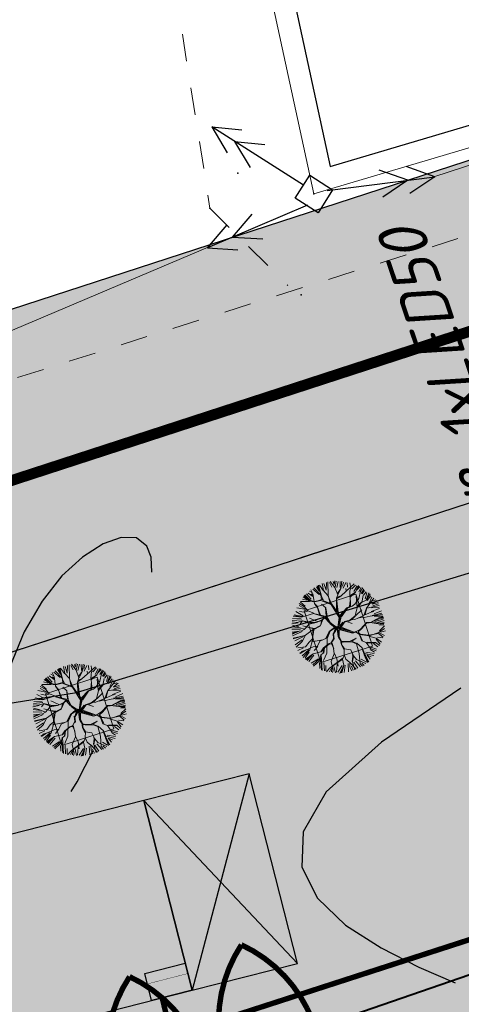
# Model space of a CAD drawing. Extents: x 4085 to 16701, y -65 to 10948.
# Tile 212 of 256: x 15160 to 15168, y 10825 to 10843. Entities that reach past the tile are written whole.
import ezdxf
from ezdxf.xclip import XClip

# ---------------------------------------------------------------- set-up
doc = ezdxf.new("R2010")
doc.units = 0
doc.header["$MEASUREMENT"] = 0
doc.header["$XCLIPFRAME"] = 0
for name, pattern in [('ACAD_ISO03W100', [30, 12, -18]), ('CONTI', [0]), ('STRIHSMALL', [1, 0.5, -0.5]), ('Д_ТРОТ_ТРУБА', [3, 1.5, -1.5])]:
    doc.linetypes.add(name, pattern=pattern)
doc.layers.get('0').update_dxf_attribs({"color": 250, "linetype": 'CONTI'})
for name, color, linetype in [('(014) Водопровод', 5, 'ИК_Водопровод -------в--------'), ('(022) Возд. Линии', 7, 'Continuous'), ('(025) Дорога', 7, 'Continuous'), ('(038) Деревья', 7, 'Continuous'), ('(040) Ограда', 7, 'Continuous'), ('GOR_BDEFAULT', 212, 'CONTI'), ('GORIZDEFAULT', 32, 'CONTI'), ('PI_TTDEFAULT', 5, 'CONTI'), ('Трассы.Дискретная модель.Подошвы откосов', 7, 'Continuous'), ('Электрика', 7, 'Continuous')]:
    doc.layers.add(name, color=color, linetype=linetype)
for name, color, linetype, lineweight in [('.', 7, 'Continuous', 15), ('0ZG - GOR-INCE', 5, 'Continuous', 15), ('Cayxanh1', 98, 'Continuous', 30)]:
    doc.layers.add(name, color=color, linetype=linetype, lineweight=lineweight)
doc.styles.add('ISOCPEUR_0001', font='isocpeur.TTF', dxfattribs={"height": 0.2})
doc.styles.get("Standard").update_dxf_attribs({"font": 'times.ttf'})
doc.linetypes.add('ИК_Водопровод -------в--------', pattern='A,9,-0.6,["В",Standard,S=1.2,R=0,X=0,Y=-0.6],-1.2', length=10.8)
doc.linetypes.add('ОГРАДА_ГЛИН', pattern='A,4,["|",Standard,S=0.8,R=0,X=0,Y=-0.8],0.5,["|",Standard,S=0.8,R=0,X=0,Y=-0.8],3.5', length=8)

# ---------------------------------------------------------------- blocks, each defined once
blk = doc.blocks.new('wedwedwedewdewd')
at = {"layer": '.', "linetype": 'Continuous'}
h = blk.add_hatch(color=256, dxfattribs=at)
h.dxf.hatch_style = 1
h.set_gradient(color1=(255, 217, 179), color2=(255, 209, 163), one_color=1, tint=0.82, name='HEMISPHERICAL')
h.paths.add_polyline_path([(16128.663, 10756.61), (16126.663, 10756.61), (16126.663, 10760.21), (16128.663, 10760.21)])
h.paths.add_polyline_path([(16137.663, 10756.61), (16139.663, 10756.61), (16139.663, 10760.21), (16137.663, 10760.21)])
h = blk.add_hatch(color=256, dxfattribs=at)
h.dxf.hatch_style = 1
h.set_gradient(color1=(255, 127, 127), color2=(255, 133, 133), one_color=1, tint=0.76, name='HEMISPHERICAL')
h.paths.add_polyline_path([(16133.163, 10760.21), (16133.163, 10756.61), (16137.663, 10756.61), (16137.663, 10760.21)])
h.paths.add_polyline_path([(16133.163, 10760.21), (16133.163, 10756.61), (16128.663, 10756.61), (16128.663, 10760.21)])
at = {"linetype": 'Continuous'}
for points in [[(16128.663, 10756.61), (16126.663, 10756.61), (16126.663, 10760.21), (16128.663, 10760.21)], [(16133.163, 10760.21), (16133.163, 10756.61), (16128.663, 10756.61), (16128.663, 10760.21)], [(16133.163, 10760.21), (16133.163, 10756.61), (16137.663, 10756.61), (16137.663, 10760.21)], [(16137.663, 10756.61), (16139.663, 10756.61), (16139.663, 10760.21), (16137.663, 10760.21)]]:
    blk.add_lwpolyline(points, close=True, dxfattribs=at)
for points in [[(16126.663, 10760.21), (16128.663, 10756.61)], [(16128.663, 10760.21), (16126.663, 10756.61)], [(16137.663, 10760.21), (16139.663, 10756.61)], [(16139.663, 10760.21), (16137.663, 10756.61)]]:
    blk.add_lwpolyline(points, dxfattribs=at)
blk = doc.blocks.new('qwdwqdwqdwqdwqdwqdwqdwqdwqdwq')
at = {"layer": 'Cayxanh1', "lineweight": 18, "extrusion": (-1.80213e-06, 5.58366e-05, 1)}
for p, q in [((16015.485, 11063.094, 9.176), (16015.405, 11063.263, 9.175)), ((16015.454, 11063.269, 9.175), (16015.479, 11063.174, 9.175)), ((16015.485, 11063.207, 9.175), (16015.474, 11063.28, 9.175)), ((16015.486, 11063.28, 9.175), (16015.492, 11063.211, 9.175)), ((16015.488, 11063.075, 9.176), (16015.5, 11063.284, 9.175)), ((16015.554, 11063.16, 9.175), (16015.515, 11063.28, 9.175)), ((16015.558, 11063.163, 9.175), (16015.574, 11063.291, 9.175)), ((16015.604, 11063.156, 9.175), (16015.652, 11063.289, 9.175)), ((16015.605, 11063.285, 9.175), (16015.604, 11063.156, 9.175)), ((16015.612, 11063.053, 9.176), (16015.683, 11063.29, 9.175)), ((16015.708, 11063.271, 9.175), (16015.725, 11063.177, 9.175)), ((16015.774, 11063.155, 9.175), (16015.727, 11063.286, 9.175)), ((16015.776, 11063.211, 9.175), (16015.811, 11063.271, 9.175)), ((16015.777, 11063.267, 9.175), (16015.776, 11063.211, 9.175)), ((16015.778, 11063.158, 9.175), (16015.833, 11063.256, 9.175)), ((16015.087, 11063.09, 9.176), (16015.147, 11062.995, 9.176)), ((16015.25, 11063.047, 9.176), (16015.093, 11063.1, 9.175)), ((16015.139, 11063.133, 9.175), (16015.208, 11063.089, 9.176)), ((16015.253, 11063.055, 9.176), (16015.163, 11063.169, 9.175)), ((16015.177, 11063.169, 9.175), (16015.25, 11063.073, 9.176)), ((16015.25, 11063.073, 9.176), (16015.192, 11063.183, 9.175)), ((16015.272, 11063.062, 9.176), (16015.203, 11063.191, 9.175)), ((16015.238, 11063.201, 9.175), (16015.289, 11063.08, 9.176)), ((16015.273, 11063.205, 9.175), (16015.337, 11063.119, 9.175)), ((16015.308, 11063.231, 9.175), (16015.342, 11063.192, 9.175)), ((16015.345, 11063.131, 9.175), (16015.324, 11063.175, 9.175)), ((16015.326, 11062.988, 9.176), (16015.353, 11063.168, 9.175)), ((16015.353, 11063.168, 9.175), (16015.342, 11063.249, 9.175)), ((16015.377, 11063.248, 9.175), (16015.457, 11063.118, 9.175)), ((16015.473, 11063.014, 9.176), (16015.488, 11063.104, 9.176)), ((16015.488, 11063.104, 9.176), (16015.485, 11063.207, 9.175)), ((16015.502, 11062.98, 9.176), (16015.488, 11063.075, 9.176)), ((16015.608, 11063.053, 9.176), (16015.558, 11063.163, 9.175)), ((16015.781, 11063.008, 9.176), (16015.774, 11063.155, 9.175)), ((16015.781, 11063.03, 9.176), (16015.872, 11063.099, 9.176)), ((16015.784, 11063.008, 9.176), (16015.872, 11063.095, 9.176)), ((16015.867, 11063.241, 9.175), (16015.806, 11063.142, 9.175)), ((16015.866, 11063.12, 9.176), (16015.897, 11063.227, 9.175)), ((16015.872, 11063.095, 9.176), (16015.931, 11063.223, 9.175)), ((16015.914, 11063.133, 9.175), (16015.953, 11063.201, 9.175)), ((16015.914, 11063.094, 9.176), (16015.991, 11063.18, 9.175)), ((16015.949, 11063.025, 9.176), (16016.133, 11063.108, 9.176)), ((16015.953, 11063.029, 9.176), (16015.96, 11063.076, 9.176)), ((16016, 11063.089, 9.176), (16016.017, 11063.166, 9.175)), ((16016.048, 11063.05, 9.176), (16016.063, 11063.149, 9.175)), ((16016.06, 11063.033, 9.176), (16016.146, 11063.08, 9.176)), ((16015.047, 11062.825, 9.176), (16014.905, 11062.903, 9.176)), ((16015.06, 11062.836, 9.176), (16014.953, 11062.949, 9.176)), ((16015.147, 11062.926, 9.176), (16014.992, 11063.013, 9.176)), ((16015.095, 11062.891, 9.176), (16015.022, 11062.931, 9.176)), ((16015.044, 11063.039, 9.176), (16015.147, 11062.926, 9.176)), ((16015.133, 11062.986, 9.176), (16015.056, 11063.071, 9.176)), ((16015.161, 11062.891, 9.176), (16015.095, 11062.891, 9.176)), ((16015.168, 11062.894, 9.176), (16015.133, 11062.986, 9.176)), ((16015.259, 11062.824, 9.176), (16015.168, 11062.894, 9.176)), ((16015.334, 11063.014, 9.176), (16015.253, 11063.055, 9.176)), ((16015.334, 11063.021, 9.176), (16015.272, 11063.062, 9.176)), ((16015.326, 11062.988, 9.176), (16015.355, 11062.893, 9.176)), ((16015.355, 11062.923, 9.176), (16015.326, 11062.988, 9.176)), ((16015.399, 11063.017, 9.176), (16015.334, 11063.021, 9.176)), ((16015.455, 11063.006, 9.176), (16015.334, 11063.014, 9.176)), ((16015.355, 11062.893, 9.176), (16015.351, 11062.769, 9.176)), ((16015.366, 11062.761, 9.176), (16015.355, 11062.923, 9.176)), ((16015.473, 11063.014, 9.176), (16015.399, 11063.017, 9.176)), ((16015.498, 11062.845, 9.176), (16015.447, 11062.936, 9.176)), ((16015.615, 11062.877, 9.176), (16015.455, 11063.006, 9.176)), ((16015.484, 11063.024, 9.176), (16015.488, 11062.999, 9.176)), ((16015.626, 11062.881, 9.176), (16015.502, 11062.98, 9.176)), ((16015.601, 11062.903, 9.176), (16015.612, 11063.049, 9.176)), ((16015.622, 11062.888, 9.176), (16015.608, 11063.053, 9.176)), ((16015.673, 11062.738, 9.176), (16015.736, 11062.942, 9.176)), ((16015.694, 11062.704, 9.176), (16015.744, 11062.957, 9.176)), ((16015.744, 11062.957, 9.176), (16015.781, 11063.008, 9.176)), ((16015.747, 11062.946, 9.176), (16015.828, 11062.971, 9.176)), ((16015.758, 11062.968, 9.176), (16015.832, 11062.975, 9.176)), ((16015.828, 11062.971, 9.176), (16015.949, 11063.025, 9.176)), ((16015.958, 11062.783, 9.176), (16015.985, 11062.9, 9.176)), ((16015.981, 11062.908, 9.176), (16016.018, 11063.01, 9.176)), ((16015.985, 11062.9, 9.176), (16016.109, 11062.958, 9.176)), ((16015.992, 11062.923, 9.176), (16016.106, 11062.955, 9.176)), ((16016.018, 11063.01, 9.176), (16016.048, 11063.05, 9.176)), ((16016.085, 11062.973, 9.176), (16016.172, 11063.058, 9.176)), ((16016.109, 11062.958, 9.176), (16016.201, 11063.053, 9.176)), ((16016.131, 11062.827, 9.176), (16016.201, 11062.947, 9.176)), ((16016.143, 11062.995, 9.176), (16016.209, 11063.042, 9.176)), ((16016.143, 11062.987, 9.176), (16016.216, 11063.027, 9.176)), ((16016.167, 11062.946, 9.176), (16016.236, 11063.006, 9.176)), ((16016.201, 11062.947, 9.176), (16016.26, 11062.99, 9.176)), ((16016.201, 11062.903, 9.176), (16016.274, 11062.963, 9.176)), ((16016.218, 11062.89, 9.176), (16016.278, 11062.932, 9.176)), ((16016.235, 11062.86, 9.176), (16016.295, 11062.902, 9.176)), ((16014.93, 11062.742, 9.176), (16014.814, 11062.756, 9.176)), ((16014.921, 11062.665, 9.176), (16014.818, 11062.73, 9.176)), ((16014.919, 11062.753, 9.176), (16014.831, 11062.79, 9.176)), ((16015.008, 11062.776, 9.176), (16014.841, 11062.812, 9.176)), ((16015.004, 11062.793, 9.176), (16014.858, 11062.846, 9.176)), ((16015.021, 11062.822, 9.176), (16014.879, 11062.885, 9.176)), ((16015.021, 11062.825, 9.176), (16014.894, 11062.888, 9.176)), ((16015.021, 11062.752, 9.176), (16014.919, 11062.753, 9.176)), ((16015.018, 11062.749, 9.176), (16014.963, 11062.709, 9.176)), ((16015.252, 11062.82, 9.176), (16015.021, 11062.822, 9.176)), ((16015.16, 11062.671, 9.176), (16015.021, 11062.752, 9.176)), ((16015.131, 11062.668, 9.176), (16015.021, 11062.749, 9.176)), ((16015.277, 11062.652, 9.176), (16015.157, 11062.759, 9.176)), ((16015.398, 11062.732, 9.176), (16015.252, 11062.82, 9.176)), ((16015.438, 11062.688, 9.176), (16015.267, 11062.806, 9.176)), ((16015.471, 11062.684, 9.176), (16015.398, 11062.732, 9.176)), ((16015.46, 11062.698, 9.176), (16015.494, 11062.841, 9.176)), ((16015.475, 11062.694, 9.176), (16015.498, 11062.845, 9.176)), ((16015.683, 11062.605, 9.176), (16015.615, 11062.877, 9.176)), ((16015.676, 11062.712, 9.176), (16015.626, 11062.881, 9.176)), ((16015.694, 11062.697, 9.176), (16015.676, 11062.712, 9.176)), ((16015.684, 11062.716, 9.176), (16015.706, 11062.803, 9.176)), ((16015.705, 11062.635, 9.176), (16015.87, 11062.729, 9.176)), ((16015.716, 11062.595, 9.176), (16015.878, 11062.721, 9.176)), ((16015.87, 11062.729, 9.176), (16015.944, 11062.736, 9.176)), ((16015.878, 11062.721, 9.176), (16015.973, 11062.728, 9.176)), ((16015.922, 11062.736, 9.176), (16015.966, 11062.835, 9.176)), ((16015.944, 11062.736, 9.176), (16015.958, 11062.783, 9.176)), ((16015.973, 11062.728, 9.176), (16016.028, 11062.75, 9.176)), ((16016.028, 11062.75, 9.176), (16016.131, 11062.827, 9.176)), ((16016.05, 11062.681, 9.176), (16016.095, 11062.882, 9.176)), ((16016.053, 11062.677, 9.176), (16016.156, 11062.742, 9.176)), ((16016.057, 11062.703, 9.176), (16016.16, 11062.746, 9.176)), ((16016.156, 11062.742, 9.176), (16016.248, 11062.753, 9.176)), ((16016.16, 11062.742, 9.176), (16016.223, 11062.852, 9.176)), ((16016.243, 11062.786, 9.176), (16016.304, 11062.881, 9.176)), ((16016.248, 11062.753, 9.176), (16016.336, 11062.869, 9.176)), ((16016.248, 11062.753, 9.176), (16016.355, 11062.847, 9.176)), ((16016.269, 11062.743, 9.176), (16016.359, 11062.803, 9.176)), ((16016.277, 11062.679, 9.176), (16016.368, 11062.777, 9.176)), ((16016.346, 11062.713, 9.176), (16016.398, 11062.747, 9.176)), ((16014.951, 11062.566, 9.176), (16014.761, 11062.541, 9.176)), ((16014.892, 11062.588, 9.176), (16014.764, 11062.574, 9.176)), ((16014.772, 11062.589, 9.176), (16014.845, 11062.592, 9.176)), ((16014.944, 11062.581, 9.176), (16014.775, 11062.611, 9.176)), ((16014.938, 11062.613, 9.176), (16014.788, 11062.665, 9.176)), ((16014.937, 11062.643, 9.176), (16014.802, 11062.706, 9.176)), ((16015.006, 11062.591, 9.176), (16014.937, 11062.643, 9.176)), ((16015.002, 11062.591, 9.176), (16014.944, 11062.581, 9.176)), ((16015.166, 11062.543, 9.176), (16014.99, 11062.482, 9.176)), ((16015.174, 11062.543, 9.176), (16014.995, 11062.661, 9.176)), ((16015.116, 11062.657, 9.176), (16015.002, 11062.591, 9.176)), ((16015.148, 11062.532, 9.176), (16015.089, 11062.375, 9.176)), ((16015.167, 11062.528, 9.176), (16015.096, 11062.378, 9.176)), ((16015.105, 11062.594, 9.176), (16015.189, 11062.55, 9.176)), ((16015.251, 11062.641, 9.176), (16015.116, 11062.657, 9.176)), ((16015.244, 11062.652, 9.176), (16015.131, 11062.668, 9.176)), ((16015.27, 11062.644, 9.176), (16015.16, 11062.671, 9.176)), ((16015.306, 11062.568, 9.176), (16015.166, 11062.543, 9.176)), ((16015.17, 11062.532, 9.176), (16015.299, 11062.56, 9.176)), ((16015.347, 11062.644, 9.176), (16015.262, 11062.645, 9.176)), ((16015.376, 11062.659, 9.176), (16015.27, 11062.644, 9.176)), ((16015.383, 11062.659, 9.176), (16015.306, 11062.568, 9.176)), ((16015.361, 11062.655, 9.176), (16015.306, 11062.568, 9.176)), ((16015.427, 11062.688, 9.176), (16015.376, 11062.659, 9.176)), ((16015.431, 11062.673, 9.176), (16015.383, 11062.659, 9.176)), ((16015.431, 11062.673, 9.176), (16015.474, 11062.57, 9.176)), ((16015.457, 11062.647, 9.176), (16015.438, 11062.688, 9.176)), ((16015.485, 11062.555, 9.176), (16015.46, 11062.68, 9.176)), ((16015.492, 11062.567, 9.176), (16015.471, 11062.684, 9.176)), ((16015.554, 11062.445, 9.176), (16015.482, 11062.548, 9.176)), ((16015.546, 11062.471, 9.176), (16015.485, 11062.555, 9.176)), ((16015.55, 11062.486, 9.176), (16015.492, 11062.567, 9.176)), ((16015.604, 11062.442, 9.176), (16015.683, 11062.605, 9.176)), ((16015.604, 11062.442, 9.176), (16015.697, 11062.595, 9.176)), ((16015.646, 11062.485, 9.176), (16015.705, 11062.583, 9.176)), ((16015.697, 11062.595, 9.176), (16015.68, 11062.693, 9.176)), ((16015.705, 11062.595, 9.176), (16015.694, 11062.697, 9.176)), ((16015.712, 11062.613, 9.176), (16015.844, 11062.7, 9.176)), ((16015.858, 11062.499, 9.176), (16015.972, 11062.542, 9.176)), ((16015.899, 11062.498, 9.176), (16015.976, 11062.542, 9.176)), ((16015.972, 11062.542, 9.176), (16016.053, 11062.677, 9.176)), ((16015.983, 11062.542, 9.176), (16016.119, 11062.611, 9.176)), ((16016.122, 11062.497, 9.176), (16016.21, 11062.614, 9.176)), ((16016.151, 11062.508, 9.176), (16016.218, 11062.621, 9.176)), ((16016.21, 11062.614, 9.176), (16016.339, 11062.705, 9.176)), ((16016.218, 11062.614, 9.176), (16016.445, 11062.587, 9.176)), ((16016.276, 11062.528, 9.176), (16016.44, 11062.536, 9.176)), ((16016.302, 11062.593, 9.176), (16016.44, 11062.557, 9.176)), ((16016.337, 11062.653, 9.176), (16016.441, 11062.691, 9.176)), ((16016.337, 11062.648, 9.176), (16016.445, 11062.648, 9.176)), ((16016.337, 11062.618, 9.176), (16016.445, 11062.622, 9.176)), ((16016.339, 11062.705, 9.176), (16016.42, 11062.708, 9.176)), ((16014.756, 11062.49, 9.176), (16014.969, 11062.482, 9.176)), ((16014.907, 11062.42, 9.176), (16014.756, 11062.373, 9.176)), ((16014.98, 11062.482, 9.176), (16014.76, 11062.501, 9.176)), ((16014.898, 11062.387, 9.176), (16014.762, 11062.321, 9.176)), ((16014.95, 11062.471, 9.176), (16014.769, 11062.442, 9.176)), ((16014.99, 11062.482, 9.176), (16014.898, 11062.387, 9.176)), ((16015.1, 11062.371, 9.176), (16014.985, 11062.2, 9.176)), ((16015.096, 11062.378, 9.176), (16015.016, 11062.342, 9.176)), ((16015.426, 11062.413, 9.176), (16015.326, 11062.311, 9.176)), ((16015.429, 11062.41, 9.176), (16015.345, 11062.311, 9.176)), ((16015.359, 11062.311, 9.176), (16015.448, 11062.413, 9.176)), ((16015.54, 11062.456, 9.176), (16015.426, 11062.413, 9.176)), ((16015.551, 11062.442, 9.176), (16015.429, 11062.41, 9.176)), ((16015.484, 11062.358, 9.176), (16015.465, 11062.263, 9.176)), ((16015.604, 11062.442, 9.176), (16015.488, 11062.34, 9.176)), ((16015.492, 11062.354, 9.176), (16015.565, 11062.453, 9.176)), ((16015.583, 11062.445, 9.176), (16015.492, 11062.354, 9.176)), ((16015.609, 11062.441, 9.176), (16015.546, 11062.471, 9.176)), ((16015.609, 11062.441, 9.176), (16015.55, 11062.486, 9.176)), ((16015.583, 11062.416, 9.176), (16015.557, 11062.27, 9.176)), ((16015.604, 11062.442, 9.176), (16015.561, 11062.262, 9.176)), ((16015.609, 11062.379, 9.176), (16015.575, 11062.266, 9.176)), ((16015.604, 11062.442, 9.176), (16015.627, 11062.379, 9.176)), ((16015.631, 11062.463, 9.176), (16015.624, 11062.441, 9.176)), ((16015.624, 11062.441, 9.176), (16015.638, 11062.382, 9.176)), ((16015.627, 11062.379, 9.176), (16015.824, 11062.253, 9.176)), ((16015.638, 11062.382, 9.176), (16015.645, 11062.441, 9.176)), ((16015.645, 11062.441, 9.176), (16015.646, 11062.485, 9.176)), ((16015.646, 11062.452, 9.176), (16015.719, 11062.499, 9.176)), ((16015.649, 11062.438, 9.176), (16015.705, 11062.481, 9.176)), ((16015.653, 11062.43, 9.176), (16015.864, 11062.264, 9.176)), ((16015.653, 11062.412, 9.176), (16015.816, 11062.286, 9.176)), ((16015.656, 11062.375, 9.176), (16015.653, 11062.412, 9.176)), ((16015.813, 11062.272, 9.176), (16015.656, 11062.375, 9.176)), ((16015.664, 11062.423, 9.176), (16015.748, 11062.492, 9.176)), ((16015.816, 11062.286, 9.176), (16015.674, 11062.379, 9.176)), ((16015.705, 11062.481, 9.176), (16015.756, 11062.499, 9.176)), ((16015.748, 11062.492, 9.176), (16015.785, 11062.492, 9.176)), ((16015.756, 11062.499, 9.176), (16015.869, 11062.499, 9.176)), ((16015.785, 11062.492, 9.176), (16015.876, 11062.425, 9.176)), ((16015.807, 11062.481, 9.176), (16015.884, 11062.495, 9.176)), ((16015.869, 11062.499, 9.176), (16015.942, 11062.483, 9.176)), ((16015.942, 11062.483, 9.176), (16016.122, 11062.497, 9.176)), ((16015.988, 11062.281, 9.176), (16016.128, 11062.362, 9.176)), ((16016.005, 11062.483, 9.176), (16016.082, 11062.479, 9.176)), ((16016.007, 11062.278, 9.176), (16016.125, 11062.35, 9.176)), ((16016.063, 11062.49, 9.176), (16016.118, 11062.461, 9.176)), ((16016.118, 11062.461, 9.176), (16016.228, 11062.453, 9.176)), ((16016.125, 11062.35, 9.176), (16016.223, 11062.332, 9.176)), ((16016.128, 11062.362, 9.176), (16016.212, 11062.342, 9.176)), ((16016.133, 11062.501, 9.176), (16016.269, 11062.515, 9.176)), ((16016.212, 11062.342, 9.176), (16016.399, 11062.36, 9.176)), ((16016.228, 11062.453, 9.176), (16016.455, 11062.411, 9.176)), ((16016.388, 11062.374, 9.176), (16016.234, 11062.346, 9.176)), ((16016.269, 11062.515, 9.176), (16016.32, 11062.511, 9.176)), ((16016.271, 11062.455, 9.176), (16016.452, 11062.437, 9.176)), ((16016.301, 11062.433, 9.176), (16016.451, 11062.385, 9.176)), ((16016.314, 11062.468, 9.176), (16016.461, 11062.484, 9.176)), ((16016.457, 11062.367, 9.176), (16016.388, 11062.374, 9.176)), ((16016.399, 11062.36, 9.176), (16016.454, 11062.341, 9.176)), ((16016.457, 11062.356, 9.176), (16016.414, 11062.363, 9.176)), ((16014.885, 11062.269, 9.176), (16014.773, 11062.257, 9.176)), ((16014.927, 11062.28, 9.176), (16014.785, 11062.303, 9.176)), ((16014.85, 11062.215, 9.176), (16014.788, 11062.201, 9.176)), ((16014.887, 11062.215, 9.176), (16014.795, 11062.19, 9.176)), ((16014.966, 11062.204, 9.176), (16014.819, 11062.14, 9.176)), ((16014.985, 11062.2, 9.176), (16014.827, 11062.105, 9.176)), ((16014.96, 11062.222, 9.176), (16014.832, 11062.219, 9.176)), ((16015.059, 11062.236, 9.176), (16014.887, 11062.215, 9.176)), ((16015.016, 11062.342, 9.176), (16014.927, 11062.28, 9.176)), ((16015.272, 11062.304, 9.176), (16015.056, 11062.331, 9.176)), ((16015.143, 11062.217, 9.176), (16015.058, 11062.163, 9.176)), ((16015.139, 11062.221, 9.176), (16015.059, 11062.236, 9.176)), ((16015.209, 11062.297, 9.176), (16015.139, 11062.221, 9.176)), ((16015.345, 11062.311, 9.176), (16015.209, 11062.297, 9.176)), ((16015.348, 11062.201, 9.176), (16015.238, 11062.158, 9.176)), ((16015.355, 11062.194, 9.176), (16015.252, 11062.154, 9.176)), ((16015.352, 11062.307, 9.176), (16015.263, 11062.048, 9.176)), ((16015.406, 11062.208, 9.176), (16015.348, 11062.201, 9.176)), ((16015.399, 11062.186, 9.176), (16015.355, 11062.194, 9.176)), ((16015.399, 11062.208, 9.176), (16015.409, 11062.098, 9.176)), ((16015.447, 11062.241, 9.176), (16015.406, 11062.208, 9.176)), ((16015.465, 11062.263, 9.176), (16015.407, 11062.212, 9.176)), ((16015.409, 11062.084, 9.176), (16015.414, 11062.205, 9.176)), ((16015.473, 11062.256, 9.176), (16015.447, 11062.241, 9.176)), ((16015.488, 11062.34, 9.176), (16015.473, 11062.256, 9.176)), ((16015.561, 11062.262, 9.176), (16015.582, 11062.171, 9.176)), ((16015.575, 11062.167, 9.176), (16015.567, 11062.112, 9.176)), ((16015.575, 11062.266, 9.176), (16015.589, 11062.178, 9.176)), ((16015.582, 11062.171, 9.176), (16015.626, 11062.145, 9.176)), ((16015.589, 11062.178, 9.176), (16015.641, 11062.152, 9.176)), ((16015.864, 11062.264, 9.176), (16015.813, 11062.272, 9.176)), ((16015.824, 11062.253, 9.176), (16015.894, 11062.249, 9.176)), ((16015.875, 11062.264, 9.176), (16015.912, 11062.264, 9.176)), ((16015.894, 11062.249, 9.176), (16015.941, 11062.19, 9.176)), ((16015.912, 11062.264, 9.176), (16015.988, 11062.281, 9.176)), ((16015.93, 11062.242, 9.176), (16015.955, 11062.19, 9.176)), ((16015.933, 11062.242, 9.176), (16016.007, 11062.278, 9.176)), ((16015.937, 11062.187, 9.176), (16015.944, 11062.066, 9.176)), ((16015.941, 11062.19, 9.176), (16016.105, 11062.116, 9.176)), ((16015.959, 11062.066, 9.176), (16015.948, 11062.183, 9.176)), ((16015.955, 11062.19, 9.176), (16016.101, 11062.127, 9.176)), ((16016.223, 11062.332, 9.176), (16016.373, 11062.269, 9.176)), ((16016.362, 11062.257, 9.176), (16016.227, 11062.324, 9.176)), ((16016.284, 11062.33, 9.176), (16016.443, 11062.325, 9.176)), ((16016.313, 11062.145, 9.176), (16016.429, 11062.2, 9.176)), ((16016.322, 11062.304, 9.176), (16016.451, 11062.299, 9.176)), ((16016.343, 11062.244, 9.176), (16016.421, 11062.221, 9.176)), ((16016.427, 11062.239, 9.176), (16016.362, 11062.257, 9.176)), ((16016.435, 11062.25, 9.176), (16016.366, 11062.265, 9.176)), ((16016.373, 11062.269, 9.176), (16016.443, 11062.264, 9.176)), ((16015.021, 11062.115, 9.176), (16014.856, 11062.065, 9.176)), ((16014.93, 11062.072, 9.176), (16014.856, 11062.057, 9.176)), ((16014.961, 11062.161, 9.176), (16014.858, 11062.084, 9.176)), ((16014.867, 11062.043, 9.176), (16014.93, 11062.072, 9.176)), ((16014.875, 11062.028, 9.176), (16015.01, 11062.108, 9.176)), ((16015.026, 11062.083, 9.176), (16014.9, 11062.002, 9.176)), ((16015.085, 11061.997, 9.176), (16014.935, 11061.959, 9.176)), ((16015.168, 11062.103, 9.176), (16015.021, 11062.115, 9.176)), ((16015.123, 11061.997, 9.176), (16015.078, 11061.782, 9.176)), ((16015.157, 11062.049, 9.176), (16015.085, 11061.767, 9.176)), ((16015.149, 11062.052, 9.176), (16015.098, 11061.961, 9.176)), ((16015.212, 11062.07, 9.176), (16015.149, 11062.052, 9.176)), ((16015.263, 11062.048, 9.176), (16015.163, 11061.935, 9.176)), ((16015.238, 11062.158, 9.176), (16015.168, 11062.103, 9.176)), ((16015.175, 11062.1, 9.176), (16015.238, 11062.143, 9.176)), ((16015.238, 11062.143, 9.176), (16015.201, 11062.07, 9.176)), ((16015.252, 11062.154, 9.176), (16015.212, 11062.07, 9.176)), ((16015.391, 11061.992, 9.176), (16015.291, 11061.876, 9.176)), ((16015.409, 11062.098, 9.176), (16015.391, 11061.992, 9.176)), ((16015.394, 11061.999, 9.176), (16015.408, 11061.893, 9.176)), ((16015.592, 11062.017, 9.176), (16015.559, 11061.925, 9.176)), ((16015.567, 11062.112, 9.176), (16015.585, 11062.009, 9.176)), ((16015.586, 11062.156, 9.176), (16015.571, 11062.116, 9.176)), ((16015.571, 11062.116, 9.176), (16015.596, 11062.024, 9.176)), ((16015.596, 11062.024, 9.176), (16015.702, 11061.972, 9.176)), ((16015.626, 11062.145, 9.176), (16015.765, 11062.104, 9.176)), ((16015.641, 11062.152, 9.176), (16015.746, 11062.118, 9.176)), ((16015.86, 11062.143, 9.176), (16015.725, 11062.126, 9.176)), ((16015.765, 11062.118, 9.176), (16015.841, 11062.056, 9.176)), ((16015.765, 11062.104, 9.176), (16015.838, 11062.045, 9.176)), ((16015.768, 11062.118, 9.176), (16015.86, 11062.143, 9.176)), ((16015.838, 11062.045, 9.176), (16015.829, 11061.862, 9.176)), ((16015.845, 11062.052, 9.176), (16015.914, 11061.942, 9.176)), ((16015.944, 11062.066, 9.176), (16016.013, 11062.011, 9.176)), ((16016.013, 11062.011, 9.176), (16016.053, 11061.882, 9.176)), ((16016.024, 11062, 9.176), (16016.17, 11061.959, 9.176)), ((16016.031, 11062.011, 9.176), (16016.177, 11061.962, 9.176)), ((16016.094, 11062.113, 9.176), (16016.211, 11062.032, 9.176)), ((16016.101, 11062.127, 9.176), (16016.28, 11062.104, 9.176)), ((16016.105, 11062.116, 9.176), (16016.292, 11062.119, 9.176)), ((16016.209, 11062.012, 9.176), (16016.247, 11061.908, 9.176)), ((16016.211, 11062.032, 9.176), (16016.284, 11061.936, 9.176)), ((16016.239, 11062.042, 9.176), (16016.329, 11062.003, 9.176)), ((16016.28, 11062.104, 9.176), (16016.338, 11062.012, 9.176)), ((16016.292, 11062.119, 9.176), (16016.416, 11062.158, 9.176)), ((16016.304, 11062.102, 9.176), (16016.372, 11062.033, 9.176)), ((16016.325, 11062.111, 9.176), (16016.416, 11062.11, 9.176)), ((16015.094, 11061.984, 9.176), (16014.951, 11061.924, 9.176)), ((16015.098, 11061.961, 9.176), (16014.958, 11061.896, 9.176)), ((16015.081, 11061.924, 9.176), (16015.054, 11061.821, 9.176)), ((16015.162, 11061.902, 9.176), (16015.123, 11061.751, 9.176)), ((16015.179, 11061.837, 9.176), (16015.149, 11061.742, 9.176)), ((16015.5, 11061.852, 9.176), (16015.228, 11061.77, 9.176)), ((16015.246, 11061.777, 9.176), (16015.522, 11061.874, 9.176)), ((16015.291, 11061.876, 9.176), (16015.279, 11061.715, 9.176)), ((16015.408, 11061.893, 9.176), (16015.389, 11061.758, 9.176)), ((16015.503, 11061.852, 9.176), (16015.492, 11061.743, 9.176)), ((16015.562, 11061.918, 9.176), (16015.503, 11061.852, 9.176)), ((16015.559, 11061.925, 9.176), (16015.565, 11061.834, 9.176)), ((16015.565, 11061.834, 9.176), (16015.613, 11061.757, 9.176)), ((16015.705, 11061.848, 9.176), (16015.664, 11061.76, 9.176)), ((16015.716, 11061.851, 9.176), (16015.668, 11061.753, 9.176)), ((16015.702, 11061.972, 9.176), (16015.716, 11061.851, 9.176)), ((16015.709, 11061.881, 9.176), (16015.705, 11061.848, 9.176)), ((16015.716, 11061.851, 9.176), (16015.748, 11061.767, 9.176)), ((16015.829, 11061.862, 9.176), (16015.788, 11061.675, 9.176)), ((16015.906, 11061.927, 9.176), (16015.913, 11061.813, 9.176)), ((16015.923, 11061.656, 9.176), (16015.909, 11061.806, 9.176)), ((16015.913, 11061.813, 9.176), (16015.938, 11061.66, 9.176)), ((16015.914, 11061.942, 9.176), (16015.924, 11061.832, 9.176)), ((16015.921, 11061.832, 9.176), (16015.949, 11061.659, 9.176)), ((16015.924, 11061.832, 9.176), (16016.074, 11061.743, 9.176)), ((16015.954, 11061.845, 9.176), (16016.091, 11061.776, 9.176)), ((16016.044, 11061.867, 9.176), (16016.104, 11061.797, 9.176)), ((16016.053, 11061.882, 9.176), (16016.144, 11061.812, 9.176)), ((16016.066, 11061.905, 9.176), (16016.16, 11061.84, 9.176)), ((16016.135, 11061.956, 9.176), (16016.19, 11061.87, 9.176)), ((16016.177, 11061.962, 9.176), (16016.228, 11061.885, 9.176)), ((16015.228, 11061.77, 9.176), (16015.151, 11061.723, 9.176)), ((16015.261, 11061.763, 9.176), (16015.204, 11061.708, 9.176)), ((16015.265, 11061.759, 9.176), (16015.239, 11061.695, 9.176)), ((16015.279, 11061.715, 9.176), (16015.253, 11061.678, 9.176)), ((16015.312, 11061.776, 9.176), (16015.303, 11061.656, 9.176)), ((16015.381, 11061.797, 9.176), (16015.324, 11061.66, 9.176)), ((16015.463, 11061.745, 9.176), (16015.35, 11061.651, 9.176)), ((16015.492, 11061.743, 9.176), (16015.378, 11061.619, 9.176)), ((16015.403, 11061.622, 9.176), (16015.473, 11061.713, 9.176)), ((16015.492, 11061.739, 9.176), (16015.418, 11061.615, 9.176)), ((16015.519, 11061.732, 9.176), (16015.462, 11061.612, 9.176)), ((16015.579, 11061.749, 9.176), (16015.539, 11061.598, 9.176)), ((16015.613, 11061.757, 9.176), (16015.59, 11061.673, 9.176)), ((16015.59, 11061.673, 9.176), (16015.601, 11061.595, 9.176)), ((16015.616, 11061.757, 9.176), (16015.689, 11061.602, 9.176)), ((16015.621, 11061.68, 9.176), (16015.63, 11061.602, 9.176)), ((16015.668, 11061.753, 9.176), (16015.663, 11061.599, 9.176)), ((16015.686, 11061.739, 9.176), (16015.72, 11061.61, 9.176)), ((16015.725, 11061.752, 9.176), (16015.78, 11061.619, 9.176)), ((16015.748, 11061.767, 9.176), (16015.887, 11061.649, 9.176)), ((16015.788, 11061.675, 9.176), (16015.813, 11061.62, 9.176)), ((16015.819, 11061.679, 9.176), (16015.849, 11061.623, 9.176)), ((16015.833, 11061.747, 9.176), (16015.906, 11061.665, 9.176)), ((16015.958, 11061.786, 9.176), (16015.992, 11061.699, 9.176)), ((16015.962, 11061.785, 9.176), (16016.022, 11061.734, 9.176))]:
    blk.add_line(p, q, dxfattribs=at)
blk = doc.blocks.new('QWEFEWFEWFEWF')
at = {"lineweight": 0}
h = blk.add_hatch(color=103, dxfattribs=at)
h.dxf.hatch_style = 1
h.paths.add_polyline_path([(15923.366, 10361.293), (15924.366, 10361.293), (15924.366, 10360.293), (15923.366, 10360.293)])
at = {"linetype": 'Continuous', "lineweight": 0}
blk.add_lwpolyline([(15923.366, 10361.293), (15924.366, 10361.293), (15924.366, 10360.293), (15923.366, 10360.293)], close=True, dxfattribs=at)
at = {"linetype": 'Continuous'}
blk.add_blockref('qwdwqdwqdwqdwqdwqdwqdwqdwqdwq', (-91.738, -701.623), dxfattribs=at)
blk = doc.blocks.new('strela1')
at = {"layer": '(022) Возд. Линии'}
for p, q in [((-2, 0), (-1.5, 0.25)), ((-1.5, 0), (-1, 0.25)), ((0, 0), (-2, 0)), ((-2, 0), (-1.5, -0.25)), ((-1.5, 0), (-1, -0.25))]:
    blk.add_line(p, q, dxfattribs=at)
blk = doc.blocks.new('strela2')
at = {"layer": '(022) Возд. Линии'}
for p, q in [((1.5, 0), (1, 0.25)), ((2, 0), (1.5, 0.25)), ((0, 0), (2, 0)), ((1.5, 0), (1, -0.25)), ((2, 0), (1.5, -0.25))]:
    blk.add_line(p, q, dxfattribs=at)
blk = doc.blocks.new('U1062')
blk.add_lwpolyline([(-0.498175, -0.507245), (-0.498175, 0.492755), (0.501825, 0.492755), (0.501825, -0.507245)], close=True)
at = {"color": 4, "oblique": 15}
blk.add_attdef('Z', (1.096647, -0.875141), '', height=2, dxfattribs=at)
blk = doc.blocks.new('Frukt')
at = {"const_width": 0.05}
for points in [[(-0.4205, 1.0225, -0.169176), (0, 1.75, -0.244187)], [(0.4205, 1.0225, 0.169176), (0, 1.75, 0.244187)], [(-0.4585, 0.7797, 1.080865), (0.4585, 0.7797, 1.080865)]]:
    blk.add_lwpolyline(points, format="xyb", dxfattribs=at)
for points in [[(-0.4205, 1.0225), (-0.4585, 0.7797)], [(0.4205, 1.0225), (0.4585, 0.7797)], [(0, 0), (0, 0.2749)], [(0, 0), (0.375, 0)]]:
    blk.add_lwpolyline(points, dxfattribs=at)
blk.add_lwpolyline([(0, 0), (0, 0.2749)])
blk = doc.blocks.new('DWQDWQDWQDW')
at = {"layer": '(014) Водопровод', "color": 253, "elevation": -0.214, "flags": 128}
blk.add_lwpolyline([(16576.371, 8963.693), (16647.22, 8922.774), (16676.617, 8903.064), (16729.179, 8880.612), (16787.815, 8871.699), (16848.046, 8870.409), (16903.728, 8877.875), (16942.087, 8888.592), (16968.858, 8898.019), (16985.978, 8906.188), (17005.343, 8917.326), (17029.564, 8932.374), (17030.321, 8934.643)], dxfattribs=at)
at = {"layer": '(025) Дорога', "color": 253, "linetype": 'Д_ТРОТ_ТРУБА', "elevation": -0.401, "flags": 128}
blk.add_lwpolyline([(16566.957, 8968.775), (16581.36, 8962.58), (16593.925, 8956.538), (16606.683, 8949.316), (16619.49, 8941.466), (16632.352, 8933.528), (16644.738, 8925.951), (16657.888, 8918.769), (16670.947, 8911.584), (16683.912, 8904.282), (16697.343, 8897.969), (16711.112, 8892.343), (16724.922, 8887.513), (16739.107, 8883.504), (16753.619, 8880.664), (16784.587, 8877.32), (16810.589, 8875.154), (16851.882, 8872.594), (16870.905, 8873.19), (16896.328, 8876.784), (16922.735, 8884.705), (16937.645, 8890.028), (16946.155, 8892.231), (16961.101, 8897.336), (16974.974, 8903.031), (16988.476, 8909.838), (17001.443, 8917.787), (17014.223, 8926.215), (17017.813, 8929.256)], dxfattribs=at)
at = {"layer": '(040) Ограда', "color": 253, "linetype": 'ОГРАДА_ГЛИН', "ltscale": 0.5, "elevation": -293.957, "flags": 128}
blk.add_lwpolyline([(16904.791, 8907.364), (16908.619, 8887.444), (16931.711, 8893.713), (16931.587, 8894.589)], dxfattribs=at)
at = {"color": 253, "linetype": 'STRIHSMALL', "elevation": -293.957}
for points in [[(16834.543, 8917.305), (16835.411, 8899.9), (16835.339, 8880.222), (16836.749, 8878.769), (16865.05, 8880.82), (16876.961, 8883.413), (16899.894, 8882.862), (16946.199, 8896.276), (16963.679, 8903.165), (16965.371, 8908.831), (16963.644, 8922.103)], [(16903.372, 8907.286), (16904.487, 8900.841), (16906.391, 8886.727), (16907.791, 8885.272)]]:
    blk.add_lwpolyline(points, dxfattribs=at)
at = {"color": 253, "linetype": 'Continuous'}
for points, elevation in [([(16904.398, 8907.289), (16908.308, 8886.945), (16932.156, 8893.419), (16931.983, 8894.645)], -293.957), ([(16910.542, 8887.211), (16942.94, 8896.931)], -293.932), ([(16876.294, 8874.098), (16908.169, 8886.737)], 0.136)]:
    blk.add_lwpolyline(points, dxfattribs=dict(at, elevation=elevation))
at = {"layer": 'GOR_BDEFAULT', "color": 253}
for points in [[(16910.801, 8877.789, 0.028), (16909.314, 8876.834, 0.028), (16908.274, 8875.943, 0.028)], [(16910.801, 8877.789, 0.028), (16909.314, 8876.834, 0.028), (16908.274, 8875.943, 0.028)], [(16908.274, 8875.943, 0.028), (16907.833, 8875.219, 0.028), (16907.795, 8874.569, 0.028), (16908.07, 8873.989, 0.028), (16908.574, 8873.48, 0.028), (16909.223, 8873.049, 0.028), (16909.908, 8872.68, 0.028), (16910.566, 8872.375, 0.028)], [(16908.274, 8875.943, 0.028), (16907.833, 8875.219, 0.028), (16907.795, 8874.569, 0.028), (16908.07, 8873.989, 0.028), (16908.574, 8873.48, 0.028), (16909.223, 8873.049, 0.028), (16909.908, 8872.68, 0.028), (16910.566, 8872.375, 0.028)]]:
    blk.add_polyline3d(points, dxfattribs=at)
at = {"layer": 'GORIZDEFAULT', "color": 253}
for points in [[(16905.167, 8880.056, 0.043), (16905.157, 8880.332, 0.043), (16905.083, 8880.54, 0.043), (16904.897, 8880.699, 0.043), (16904.615, 8880.708, 0.043), (16904.282, 8880.601, 0.043), (16903.898, 8880.367, 0.043), (16903.51, 8880.029, 0.043), (16903.134, 8879.57, 0.043), (16902.792, 8879.016, 0.043)], [(16902.792, 8879.016, 0.043), (16902.514, 8878.376, 0.043), (16902.292, 8877.678, 0.043), (16902.143, 8876.978, 0.043), (16902.049, 8876.303, 0.043), (16902.028, 8875.729, 0.043)], [(16903.586, 8876.058, 0.043), (16903.699, 8876.235, 0.043), (16904.007, 8876.801, 0.043)]]:
    blk.add_polyline3d(points, dxfattribs=at)
at = {"layer": 'PI_TTDEFAULT', "color": 253}
for p in [(16906.919, 8887.36, 0.008), (16908.308, 8886.945, 0.022), (16906.391, 8886.727, -0.05), (16908.033, 8885.097, -0.044), (16903.728, 8877.875, 0.142)]:
    blk.add_point(p, dxfattribs=at)
at = {"layer": '(022) Возд. Линии', "color": 253, "extrusion": (-0.009129, 0.006113, 0.99994), "rotation": 326.1926654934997}
blk.add_blockref('strela1', (16904.731, 8889.686, -393.961), dxfattribs=at)
at = {"layer": '(022) Возд. Линии', "color": 253, "extrusion": (-0.010927, -0.00114, 0.99994), "rotation": 5.953775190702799}
blk.add_blockref('strela2', (16904.332, 8886.452, -488.826), dxfattribs=at)
at = {"layer": '(022) Возд. Линии', "color": 253, "extrusion": (-0.009129, 0.006113, 0.99994), "xscale": 0.5, "yscale": 0.5, "zscale": 0.5, "rotation": 326.1926654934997}
blk.add_blockref('U1062', (16904.921, 8889.523, -393.961), dxfattribs=at)
at = {"layer": '(022) Возд. Линии', "color": 253, "extrusion": (-0.010195, -0.004094, 0.99994), "rotation": 21.87639086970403}
blk.add_blockref('strela1', (16904.309, 8884.76, -502.702), dxfattribs=at)
at = {"layer": '(038) Деревья', "color": 253, "linetype": 'Continuous', "xscale": 2, "yscale": 2, "zscale": 2, "rotation": 14.5758826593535}
for p in [(16907.532, 8869.778, -0.274), (16905.461, 8869.24, -0.163)]:
    blk.add_blockref('Frukt', p, dxfattribs=at)
blk = doc.blocks.new('A$C10aa157c')
at = {"layer": '.', "linetype": 'Continuous', "lineweight": 30}
h = blk.add_hatch(color=250, dxfattribs=at)
h.dxf.hatch_style = 1
h.set_gradient(color1=(51, 51, 51), color2=(51, 51, 51), one_color=1, tint=0.2)
h.paths.add_polyline_path([(126.356, 68.21), (126.356, 60.145), (119.19, 53.78), (110.365, 45.941), (106.848, 42.816), (94.268, 34.092), (81.491, 25.841), (68.153, 18.719), (54.417, 12.7), (39.595, 7.246), (31.139, 4.844), (16.358, -0.828), (-9.856, -9.365), (-35.188, -13.554), (-54.191, -14.596), (-95.533, -13.005), (-121.579, -11.449), (-152.617, -8.833), (-167.191, -6.334), (-181.467, -2.659), (-195.386, 1.846), (-209.283, 7.147), (-222.859, 13.144), (-235.991, 20.14), (-249.215, 27.017), (-262.53, 33.888), (-275.09, 41.172), (-288.134, 48.807), (-301.122, 56.354), (-314.046, 63.275), (-326.75, 69.021), (-341.293, 74.876), (-369.094, 86.069), (-366.853, 91.634), (-339.053, 80.442), (-324.392, 74.54), (-311.391, 68.659), (-298.198, 61.594), (-285.112, 53.99), (-272.069, 46.357), (-259.647, 39.152), (-246.455, 32.344), (-233.197, 25.449), (-220.232, 18.543), (-207, 12.698), (-193.392, 7.507), (-179.793, 3.106), (-165.934, -0.462), (-151.857, -2.875), (-121.148, -5.464), (-95.239, -7.012), (-54.24, -8.59), (-35.844, -7.581), (-11.282, -3.52), (14.353, 4.83), (29.241, 10.542), (37.737, 12.955), (52.175, 18.269), (65.532, 24.121), (78.446, 31.016), (90.93, 39.078), (103.132, 47.541), (106.381, 50.427), (115.206, 58.266), (120.356, 62.841), (120.356, 68.21)])
at = {"linetype": 'Continuous'}
h = blk.add_hatch(color=256, dxfattribs=at)
h.dxf.hatch_style = 1
h.set_gradient(color1=(196, 196, 196), color2=(179, 179, 179), one_color=1, tint=0.7, name='SPHERICAL')
edge = h.paths.add_edge_path()
edge.add_line((-329.694, -123.896), (-413.512, -4.999))
edge.add_line((-413.512, -4.999), (-355.789, 33.285))
edge.add_line((-355.789, 33.285), (-335.031, 75.586))
edge.add_line((-335.031, 75.586), (-290.266, 52.298))
edge.add_arc((-35.221, 435.711), 460.493, 236.3683, 253.19615)
edge.add_arc((23.167, 1743.611), 1759.185, 263.750088, 266.824743)
edge.add_line((-74.275, -12.874), (-37.809, -12.382))
edge.add_line((-37.809, -12.382), (-8.682, -7.259))
edge.add_line((-8.682, -7.259), (21.713, 1.674))
edge.add_line((21.713, 1.674), (73.828, 22.106))
edge.add_line((73.828, 22.106), (122.41, 60.653))
edge.add_line((122.41, 60.653), (125.275, 27.755))
edge.add_line((125.275, 27.755), (114.748, 2.379))
edge.add_line((114.748, 2.379), (116.662, -0.024))
edge.add_line((116.662, -0.024), (116.289, -3.732))
edge.add_line((116.289, -3.732), (111.258, -27.657))
edge.add_line((111.258, -27.657), (112.86, -27.925))
edge.add_line((112.86, -27.925), (106.102, -65.586))
edge.add_line((106.102, -65.586), (101.28, -90.48))
edge.add_line((101.28, -90.48), (98.815, -96.135))
edge.add_line((98.815, -96.135), (53.135, -97.305))
edge.add_line((53.135, -97.305), (30.09, -97.895))
edge.add_line((30.09, -97.895), (12.287, -98.298))
edge.add_line((12.287, -98.298), (-62.519, -99.993))
edge.add_line((-62.519, -99.993), (-93.467, -101.178))
edge.add_line((-93.467, -101.178), (-93.735, -109.893))
edge.add_line((-93.735, -109.893), (-152.913, -112.218))
edge.add_line((-152.913, -112.218), (-153.086, -120.274))
edge.add_line((-153.086, -120.274), (-196.615, -120.664))
edge.add_line((-196.615, -120.664), (-196.01, -100.254))
edge.add_line((-196.01, -100.254), (-236.883, -97.895))
edge.add_line((-236.883, -97.895), (-266.604, -99.724))
edge.add_line((-266.604, -99.724), (-280.852, -100.756))
edge.add_line((-280.852, -100.756), (-292.755, -102.679))
edge.add_line((-292.755, -102.679), (-308.616, -109.596))
edge.add_line((-308.616, -109.596), (-329.694, -123.896))
at = {"linetype": 'Continuous', "elevation": -1.621}
for points in [[(39.595, 7.246), (31.139, 4.844), (16.358, -0.828), (-9.856, -9.365), (-35.188, -13.554), (-54.191, -14.596), (-95.533, -13.005)], [(-95.239, -7.012), (-54.24, -8.59), (-35.844, -7.581), (-11.282, -3.52), (14.353, 4.83), (29.241, 10.542), (37.737, 12.955)]]:
    blk.add_lwpolyline(points, dxfattribs=at)
at = {"color": 7, "linetype": 'ACAD_ISO03W100', "ltscale": 0.2, "true_color": 0xffffff, "const_width": 0.2, "elevation": -1.621}
blk.add_lwpolyline([(-95.386, -10.009), (-54.216, -11.593), (-35.516, -10.568), (-10.569, -6.442), (15.356, 2.001), (30.19, 7.693), (38.666, 10.1), (53.296, 15.485), (66.843, 21.42), (79.969, 28.428), (92.599, 36.585), (104.99, 45.179), (108.373, 48.184), (117.198, 56.023), (123.356, 61.493), (123.356, 68.21)], dxfattribs=at)
at = {"linetype": 'Continuous'}
for name, p, rotation in [('QWEFEWFEWFEWF', (-12002.273, -14731.219, -45.943), 17.76004720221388), ('QWEFEWFEWFEWF', (-12007.035, -14732.744, -45.943), 17.76004720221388), ('wedwedwedewdewd', (-12981.441, -14422.612, -33.461), 14.29878876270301)]:
    blk.add_blockref(name, p, dxfattribs=dict(at, rotation=rotation))
at = {"layer": '0ZG - GOR-INCE', "linetype": 'Continuous', "rotation": 1.343740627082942}
blk.add_blockref('DWQDWQDWQDW', (-16693.372, -9279.936, -1.22), dxfattribs=at)
blk = doc.blocks.new('16Г5Ш1Д65')
at = {"layer": '.', "lineweight": 35}
h = blk.add_hatch(color=256, dxfattribs=at)
h.dxf.hatch_style = 1
h.paths.add_polyline_path([(408872.395, 4233258.829), (408872.078, 4233258.829), (408872.08, 4233258.06), (408872.395, 4233258.06)])
at = {"color": 250, "lineweight": 30, "const_width": 0.0064}
blk.add_lwpolyline([(408871.883, 4233258.06), (408871.883, 4233258.829), (408872.395, 4233258.829), (408872.395, 4233258.06)], close=True, dxfattribs=at)
at = {"layer": 'Электрика', "color": 250, "lineweight": 30, "const_width": 0.0064}
blk.add_lwpolyline([(408872.08, 4233258.061), (408872.078, 4233258.829)], dxfattribs=at)
blk = doc.blocks.new('7м')
at = {"layer": '.', "lineweight": 30}
h = blk.add_hatch(dxfattribs=at)
h.set_pattern_fill('NET', color=2)
edge = h.paths.add_edge_path()
edge.add_ellipse((1588.852, -6995.365), major_axis=(-1.399, -0.188), ratio=0.533589, start_angle=-34.9498, end_angle=-6.8158, ccw=False)
edge.add_arc((1586.181, -6993.302), 2.314, 280.1495, 309.3162, ccw=False)
edge.add_line((1586.589, -6995.579), (1587.45, -6995.464))
h = blk.add_hatch(dxfattribs=at)
h.set_pattern_fill('NET', color=2)
edge = h.paths.add_edge_path()
edge.add_ellipse((1588.852, -6995.365), major_axis=(-1.399, -0.188), ratio=0.533589, start_angle=-34.9498, end_angle=180, ccw=False)
edge.add_arc((1586.181, -6993.302), 2.314, -50.6838, -49.333)
edge.add_ellipse((1588.852, -6995.365), major_axis=(-1.399, -0.188), ratio=0.533589, start_angle=-180, end_angle=-34.9498, ccw=False)
edge = h.paths.add_edge_path(flags=16)
edge.add_ellipse((1588.943, -6995.353), major_axis=(-1.146, -0.154), ratio=0.347251, start_angle=0, end_angle=360)
h.paths.add_polyline_path([(1588.509, -6995.665, 1), (1588.442, -6995.167, 1)], flags=0)
h.paths.add_polyline_path([(1588.493, -6995.544, 1), (1588.458, -6995.288, 1)], flags=0)
h.paths.add_polyline_path([(1589.079, -6995.6, 1), (1589.012, -6995.102, 1)], flags=0)
h.paths.add_polyline_path([(1589.064, -6995.488, 1), (1589.027, -6995.214, 1)], flags=0)
h.paths.add_polyline_path([(1589.658, -6995.522, 1), (1589.591, -6995.024, 1)], flags=0)
h.paths.add_polyline_path([(1589.644, -6995.412, 1), (1589.606, -6995.134, 1)], flags=0)
h = blk.add_hatch(color=2, dxfattribs=at)
h.dxf.hatch_style = 1
h.paths.add_polyline_path([(1588.605, -6995.416, 1), (1588.346, -6995.416, 1)])
h.paths.add_polyline_path([(1588.907, -6995.351, 1), (1589.184, -6995.351, 1)])
h.paths.add_polyline_path([(1589.765, -6995.273, 1), (1589.485, -6995.273, 1)])
h = blk.add_hatch(dxfattribs=at)
h.set_pattern_fill('NET', color=2)
edge = h.paths.add_edge_path()
edge.add_ellipse((1588.852, -6995.365), major_axis=(-1.399, -0.188), ratio=0.533589, start_angle=5.8072, end_angle=37.6422, ccw=False)
edge.add_line((1587.47, -6995.628), (1586.411, -6995.77))
edge.add_arc((1586.72, -6998.57), 2.817, 67.3517, 96.2951, ccw=False)
at = {"lineweight": 30}
for points in [[(1587.612, -6995.448), (1584.849, -6995.824)], [(1587.646, -6995.611), (1584.869, -6995.97)], [(1585.637, -6996.038), (1584.897, -6995.647)], [(1585.518, -6995.507), (1585.017, -6996.178)], [(1587.45, -6995.464), (1586.389, -6995.606)], [(1587.47, -6995.628), (1586.411, -6995.77)]]:
    blk.add_lwpolyline(points, dxfattribs=at)
for points in [[(1586.389, -6995.606, 0.15015), (1587.647, -6995.092)], [(1586.411, -6995.77, -0.126965), (1587.805, -6995.971)]]:
    blk.add_lwpolyline(points, format="xyb", dxfattribs=at)
blk.add_lwpolyline([(1585.181, -6995.762), (1585.33, -6995.742), (1585.354, -6995.923), (1585.205, -6995.943)], close=True)
for centre, radius in [((1585.267, -6995.842), 0.418), ((1588.476, -6995.416), 0.129), ((1589.045, -6995.351), 0.139), ((1589.625, -6995.273), 0.14)]:
    blk.add_circle(centre, radius, dxfattribs=at)
at = {"color": 3, "lineweight": 30}
for centre in [(1588.476, -6995.416), (1589.045, -6995.351), (1589.625, -6995.273)]:
    blk.add_circle(centre, 0.251, dxfattribs=at)
at = {"color": 5, "lineweight": 30}
for centre, major_axis, ratio in [((1588.852, -6995.365), (-1.399, -0.188), 0.533589), ((1588.943, -6995.353), (-1.146, -0.154), 0.347251)]:
    blk.add_ellipse(centre, major_axis=major_axis, ratio=ratio, start_param=-3.141592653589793, end_param=3.141592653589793, dxfattribs=at)
blk = doc.blocks.new('*U1787')
at = {"layer": 'Трассы.Дискретная модель.Подошвы откосов', "color": 0, "linetype": 'Continuous', "xscale": -0.3965507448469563, "yscale": 0.3965507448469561, "zscale": 0.3965507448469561, "rotation": 94.29743375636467}
blk.add_blockref('7м', (-2813.492, 418.996), dxfattribs=at)
at = {"linetype": 'Continuous', "insert": (0.562, 6.557, 4.822), "char_height": 0.85884, "attachment_point": 9, "rotation": 90.2548, "style": 'ISOCPEUR_0001'}
blk.add_mtext_dynamic_manual_height_columns('\\pi-1.71768,l1.71768,t1.71768,6.87071;{\\fISOCPEUR|b0|i1|c204|p34;\\C6;№^I1хLED50}', width=10.47414, gutter_width=1.051, heights=[0], dxfattribs=at)
blk = doc.blocks.new('*U1788')
at = {"color": 0, "linetype": 'ByBlock', "lineweight": -2, "transparency": 16777216, "rotation": 18.42684117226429}
blk.add_blockref('*U1787', (15160.096, 10639.364, -36.59), dxfattribs=at)

msp = doc.modelspace()

# ---------------------------------------------------------------- block references
at = {"linetype": 'Continuous'}
ref = msp.add_blockref('A$C10aa157c', (15163.262, 10839.004, 0.177), dxfattribs=at)
XClip(ref).set_block_clipping_path([(-373.794434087, 108.5221690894), (-301.8282399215, 93.3350241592), (-251.5703695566, 64.2554686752), (-207.654540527, 33.6758720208), (-104.2532370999, 13.9690799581), (9.4882953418, 20.6982215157), (110.1840137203, 64.198227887), (135.5661904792, 19.4677583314), (74.741036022, -7.2786312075), (26.9902694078, -25.761868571), (-4.0754597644, -35.3463755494), (-88.6139293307, -37.2294086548), (-152.8418739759, -36.1397910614), (-192.3131233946, -27.415677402), (-222.2923186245, -17.3547389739), (-278.1502265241, 12.6686452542), (-296.1702662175, 12.3849432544), (-338.797385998, -11.849717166), (-373.794434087, 37.8738306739)])

# ---------------------------------------------------------------- next in the draw order: linework, layer by layer
at = {"color": 1, "lineweight": 40, "elevation": 0.177}
msp.add_lwpolyline([(15205.836, 10840.122), (15206.186, 10839.202), (15195.108, 10835.053), (15162.306, 10823.742), (15150.42, 10821.122), (15121.737, 10819.199), (15049.741, 10819.035), (15028.591, 10820.357), (15010.898, 10822.169), (15011.078, 10823.072)], dxfattribs=at)
at = {"color": 5, "linetype": 'Continuous', "const_width": 0.1, "elevation": 0.177}
msp.add_lwpolyline([(15194.728, 10836.667), (15195.252, 10835.371), (15187.205, 10832.762), (15186.82, 10833.822), (15187.205, 10832.762), (15179.688, 10830.202), (15179.316, 10831.07), (15179.619, 10830.178), (15171.717, 10827.558), (15171.559, 10828.316), (15171.801, 10827.586), (15162.521, 10824.583), (15162.354, 10825.289), (15162.521, 10824.583), (15154.705, 10822.736)], dxfattribs=at)
at = {"color": 2, "linetype": 'Continuous', "elevation": -33.284}
msp.add_lwpolyline([(15162.033, 10825.735), (15162.778, 10825.925), (15162.904, 10825.428), (15162.159, 10825.239)], close=True, dxfattribs=at)

# ---------------------------------------------------------------- next in the draw order: block references
at = {"color": 1, "lineweight": 40}
msp.add_blockref('*U1788', (8.58, 193.786, 45.943), dxfattribs=at)
at = {"color": 5, "lineweight": 35, "rotation": 284.2882640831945}
msp.add_blockref('16Г5Ш1Д65', (-4188055.505, -637720.607, -33.284), dxfattribs=at)

doc.saveas('drawing.dxf')
